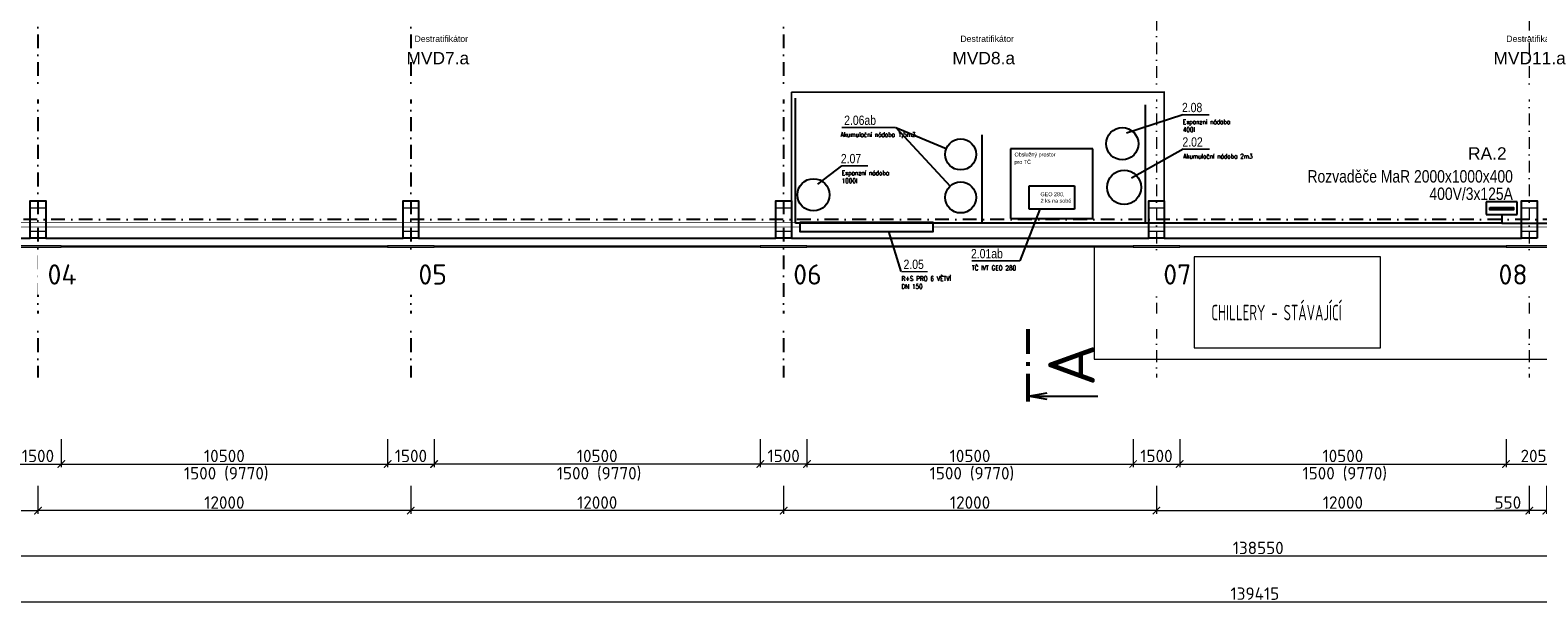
# Model space of a CAD drawing. Header units: millimetres. Extents: x -29085 to 3627694, y -159961 to 2281735.
# Tile 91 of 229: x 243678 to 292204, y 81848 to 100377. Entities that reach past the tile are written whole.
import ezdxf
from ezdxf import colors
from ezdxf.entities.mleader import LeaderData, LeaderLine
from ezdxf.enums import TextEntityAlignment as Align
from ezdxf.math import Vec2, Vec3

# ---------------------------------------------------------------- set-up
doc = ezdxf.new("R2010")
doc.units = ezdxf.units.MM
doc.linetypes.add('DASHDOT', pattern=[25.4, 12.7, -6.35, 0, -6.35])
for name, color, linetype in [('NWT_UT_POZICE', 32, 'Continuous'), ('NWT_UT_PRIV', 1, 'Continuous'), ('NWT_UT_TEXT', 90, 'Continuous'), ('NWT_UT_ZARIZENI', 4, 'Continuous'), ('Přístroje MaR', 1, 'Continuous'), ('UT_POZICE', 1, 'Continuous')]:
    doc.layers.add(name, color=color, linetype=linetype)
doc.styles.add('A99_kota', font='isocpeur.ttf', dxfattribs={"height": 2})
doc.styles.add('A99_popis', font='isocpeur.ttf')
doc.styles.add('ad_popis 100', font='isocpeur.ttf', dxfattribs={"height": 200})
doc.styles.add('ARIAL', font='arial.ttf', dxfattribs={"width": 0.8})
doc.styles.add('ROMANS', font='romans.shx', dxfattribs={"width": 0.8})
doc.styles.get("Standard").update_dxf_attribs({"font": 'arial.ttf'})
doc.linetypes.add('HRANICE1', pattern='A,6.35,-2.54,[133,ltypeshp.shx,S=2.54,R=0,X=-2.54,Y=0],-2.54,25.4', length=36.83)
doc.dimstyles.new('A99_kota_200 new', dxfattribs={"dimscale": 200, "dimtxt": 2, "dimasz": 1.2, "dimexe": 0.5, "dimexo": 1.5, "dimgap": 0.3, "dimtad": 1, "dimdec": 0, "dimzin": 3, "dimdsep": 46, "dimtxsty": 'A99_kota', "dimblk": 'ARCHTICK', "dimcen": 2.5, "dimazin": 2, "dimtfac": 0.75, "dimtdec": 0, "dimtmove": 2, "dimatfit": 0, "dimfxl": 4, "dimfxlon": 1, "dimtolj": 1, "dimtzin": 0, "dimlwd": 5, "dimlwe": 5, "dimarcsym": 0})

# ---------------------------------------------------------------- blocks, each defined once
blk = doc.blocks.new('_ArchTick')
at = {"color": 0, "linetype": 'ByBlock', "const_width": 0.15}
blk.add_lwpolyline([(-0.5, -0.5), (0.5, 0.5)], dxfattribs=at)
blk = doc.blocks.new('*D2408')
at = {"color": 0, "lineweight": 5}
for p, q in [((291929, 85713), (291929, 84813)), ((292479, 85713), (292479, 84813)), ((291929, 84913), (290799, 84913)), ((292479, 84913), (291929, 84913))]:
    blk.add_line(p, q, dxfattribs=at)
at = {"layer": 'Defpoints', "color": 0}
for p in [(291929, 87788), (292479, 87788), (291929, 84913)]:
    blk.add_point(p, dxfattribs=at)
at = {"color": 0, "lineweight": 5, "xscale": 240, "yscale": 240, "zscale": 240, "rotation": 180}
blk.add_blockref('_ArchTick', (291929, 84913), dxfattribs=at)
at = {"color": 0, "lineweight": 5, "xscale": 240, "yscale": 240, "zscale": 240}
blk.add_blockref('_ArchTick', (292479, 84913), dxfattribs=at)
at = {"color": 0, "insert": (291239, 85173), "char_height": 400, "attachment_point": 5, "style": 'A99_kota'}
blk.add_mtext('\\A1;550', dxfattribs=at)
blk = doc.blocks.new('*D2407')
at = {"color": 0, "lineweight": 5}
for p, q in [((267929, 85713), (267929, 84813)), ((279929, 85713), (279929, 84813)), ((279929, 84913), (267929, 84913))]:
    blk.add_line(p, q, dxfattribs=at)
at = {"layer": 'Defpoints', "color": 0}
for p in [(267929, 87788), (279929, 87788), (267929, 84913)]:
    blk.add_point(p, dxfattribs=at)
at = {"color": 0, "lineweight": 5, "xscale": 240, "yscale": 240, "zscale": 240, "rotation": 180}
blk.add_blockref('_ArchTick', (267929, 84913), dxfattribs=at)
at = {"color": 0, "lineweight": 5, "xscale": 240, "yscale": 240, "zscale": 240}
blk.add_blockref('_ArchTick', (279929, 84913), dxfattribs=at)
at = {"color": 0, "insert": (273929, 85173), "char_height": 400, "attachment_point": 5, "style": 'A99_kota'}
blk.add_mtext('\\A1;12000', dxfattribs=at)
blk = doc.blocks.new('*D2406')
at = {"color": 0, "lineweight": 5}
for p, q in [((243929, 85713), (243929, 84813)), ((255929, 85713), (255929, 84813)), ((255929, 84913), (243929, 84913))]:
    blk.add_line(p, q, dxfattribs=at)
at = {"layer": 'Defpoints', "color": 0}
for p in [(243929, 87788), (255929, 87788), (243929, 84913)]:
    blk.add_point(p, dxfattribs=at)
at = {"color": 0, "lineweight": 5, "xscale": 240, "yscale": 240, "zscale": 240, "rotation": 180}
blk.add_blockref('_ArchTick', (243929, 84913), dxfattribs=at)
at = {"color": 0, "lineweight": 5, "xscale": 240, "yscale": 240, "zscale": 240}
blk.add_blockref('_ArchTick', (255929, 84913), dxfattribs=at)
at = {"color": 0, "insert": (249929, 85173), "char_height": 400, "attachment_point": 5, "style": 'A99_kota'}
blk.add_mtext('\\A1;12000', dxfattribs=at)
blk = doc.blocks.new('*U218')
at = {"color": 0, "linetype": 'ByBlock'}
blk.add_line((-11.27, 0), (-11.27, -11.25), dxfattribs=at)
at = {"color": 0, "linetype": 'ByBlock', "const_width": 0.63}
for points in [[(-12.15, 0), (-7.65, 0)], [(-6.39, 0), (-5.76, 0)], [(-4.5, 0), (0, 0)]]:
    blk.add_lwpolyline(points, dxfattribs=at)
at = {"color": 0, "linetype": 'ByBlock'}
blk.add_lwpolyline([(-11.82, -3.1), (-11.27, 0), (-10.72, -3.1)], dxfattribs=at)
at = {"color": 0, "linetype": 'ByBlock', "style": 'A99_popis'}
blk.add_attdef('OZNŘ_1K', (-9.63, -10.73), '', height=5, dxfattribs=at)
at = {"color": 0, "linetype": 'ByBlock', "style": 'A99_popis', "flags": 12}
blk.add_attdef('OZNŘ_2K', text='', height=5, dxfattribs=at).set_placement((444.84, -10.73), align=Align.RIGHT)
blk = doc.blocks.new('*D2379')
at = {"color": 0, "lineweight": 5}
for p, q in [((213389, 82781), (213389, 81881)), ((352804, 82781), (352804, 81881)), ((213389, 81981), (352804, 81981))]:
    blk.add_line(p, q, dxfattribs=at)
at = {"layer": 'Defpoints', "color": 0}
for p in [(213389, 93393), (352804, 93393), (352804, 81981)]:
    blk.add_point(p, dxfattribs=at)
at = {"color": 0, "lineweight": 5, "xscale": 240, "yscale": 240, "zscale": 240, "rotation": 180}
blk.add_blockref('_ArchTick', (213389, 81981), dxfattribs=at)
at = {"color": 0, "lineweight": 5, "xscale": 240, "yscale": 240, "zscale": 240}
blk.add_blockref('_ArchTick', (352804, 81981), dxfattribs=at)
at = {"color": 0, "insert": (283096, 82241), "char_height": 400, "attachment_point": 5, "style": 'A99_kota'}
blk.add_mtext('\\A1;139415', dxfattribs=at)
blk = doc.blocks.new('*D2357')
at = {"color": 0, "lineweight": 5}
for p, q in [((243179, 87213), (243179, 86313)), ((244679, 87213), (244679, 86313)), ((243179, 86413), (244679, 86413))]:
    blk.add_line(p, q, dxfattribs=at)
at = {"layer": 'Defpoints', "color": 0}
for p in [(243179, 93152), (244679, 93152), (244679, 86413)]:
    blk.add_point(p, dxfattribs=at)
at = {"color": 0, "lineweight": 5, "xscale": 240, "yscale": 240, "zscale": 240, "rotation": 180}
blk.add_blockref('_ArchTick', (243179, 86413), dxfattribs=at)
at = {"color": 0, "lineweight": 5, "xscale": 240, "yscale": 240, "zscale": 240}
blk.add_blockref('_ArchTick', (244679, 86413), dxfattribs=at)
at = {"color": 0, "insert": (243929, 86673), "char_height": 400, "attachment_point": 5, "style": 'A99_kota'}
blk.add_mtext('\\A1;1500', dxfattribs=at)
blk = doc.blocks.new('*D2356')
at = {"color": 0, "lineweight": 5}
for p, q in [((255183, 87213), (255183, 86313)), ((256683, 87213), (256683, 86313)), ((255183, 86413), (256683, 86413))]:
    blk.add_line(p, q, dxfattribs=at)
at = {"layer": 'Defpoints', "color": 0}
for p in [(255183, 93151), (256683, 93151), (256683, 86413)]:
    blk.add_point(p, dxfattribs=at)
at = {"color": 0, "lineweight": 5, "xscale": 240, "yscale": 240, "zscale": 240, "rotation": 180}
blk.add_blockref('_ArchTick', (255183, 86413), dxfattribs=at)
at = {"color": 0, "lineweight": 5, "xscale": 240, "yscale": 240, "zscale": 240}
blk.add_blockref('_ArchTick', (256683, 86413), dxfattribs=at)
at = {"color": 0, "insert": (255933, 86673), "char_height": 400, "attachment_point": 5, "style": 'A99_kota'}
blk.add_mtext('\\A1;1500', dxfattribs=at)
blk = doc.blocks.new('*D2355')
at = {"color": 0, "lineweight": 5}
for p, q in [((267179, 87214), (267179, 86314)), ((268679, 87214), (268679, 86314)), ((267179, 86414), (268679, 86414))]:
    blk.add_line(p, q, dxfattribs=at)
at = {"layer": 'Defpoints', "color": 0}
for p in [(267179, 93152), (268679, 93152), (268679, 86414)]:
    blk.add_point(p, dxfattribs=at)
at = {"color": 0, "lineweight": 5, "xscale": 240, "yscale": 240, "zscale": 240, "rotation": 180}
blk.add_blockref('_ArchTick', (267179, 86414), dxfattribs=at)
at = {"color": 0, "lineweight": 5, "xscale": 240, "yscale": 240, "zscale": 240}
blk.add_blockref('_ArchTick', (268679, 86414), dxfattribs=at)
at = {"color": 0, "insert": (267929, 86674), "char_height": 400, "attachment_point": 5, "style": 'A99_kota'}
blk.add_mtext('\\A1;1500', dxfattribs=at)
blk = doc.blocks.new('*D2354')
at = {"color": 0, "lineweight": 5}
for p, q in [((268679, 87213), (268679, 86313)), ((279179, 87213), (279179, 86313)), ((268679, 86413), (279179, 86413))]:
    blk.add_line(p, q, dxfattribs=at)
at = {"layer": 'Defpoints', "color": 0}
for p in [(268679, 93152), (279179, 93152), (279179, 86413)]:
    blk.add_point(p, dxfattribs=at)
at = {"color": 0, "lineweight": 5, "xscale": 240, "yscale": 240, "zscale": 240, "rotation": 180}
blk.add_blockref('_ArchTick', (268679, 86413), dxfattribs=at)
at = {"color": 0, "lineweight": 5, "xscale": 240, "yscale": 240, "zscale": 240}
blk.add_blockref('_ArchTick', (279179, 86413), dxfattribs=at)
at = {"color": 0, "insert": (273929, 86673), "char_height": 400, "attachment_point": 5, "style": 'A99_kota'}
blk.add_mtext('\\A1;10500', dxfattribs=at)
blk = doc.blocks.new('*D2353')
at = {"color": 0, "lineweight": 5}
for p, q in [((279179, 87213), (279179, 86313)), ((280679, 87213), (280679, 86313)), ((279179, 86413), (280679, 86413))]:
    blk.add_line(p, q, dxfattribs=at)
at = {"layer": 'Defpoints', "color": 0}
for p in [(279179, 93152), (280679, 93152), (280679, 86413)]:
    blk.add_point(p, dxfattribs=at)
at = {"color": 0, "lineweight": 5, "xscale": 240, "yscale": 240, "zscale": 240, "rotation": 180}
blk.add_blockref('_ArchTick', (279179, 86413), dxfattribs=at)
at = {"color": 0, "lineweight": 5, "xscale": 240, "yscale": 240, "zscale": 240}
blk.add_blockref('_ArchTick', (280679, 86413), dxfattribs=at)
at = {"color": 0, "insert": (279929, 86673), "char_height": 400, "attachment_point": 5, "style": 'A99_kota'}
blk.add_mtext('\\A1;1500', dxfattribs=at)
blk = doc.blocks.new('*D2352')
at = {"color": 0, "lineweight": 5}
for p, q in [((280679, 87213), (280679, 86313)), ((291179, 87213), (291179, 86313)), ((280679, 86413), (291179, 86413))]:
    blk.add_line(p, q, dxfattribs=at)
at = {"layer": 'Defpoints', "color": 0}
for p in [(280679, 93152), (291179, 93152), (291179, 86413)]:
    blk.add_point(p, dxfattribs=at)
at = {"color": 0, "lineweight": 5, "xscale": 240, "yscale": 240, "zscale": 240, "rotation": 180}
blk.add_blockref('_ArchTick', (280679, 86413), dxfattribs=at)
at = {"color": 0, "lineweight": 5, "xscale": 240, "yscale": 240, "zscale": 240}
blk.add_blockref('_ArchTick', (291179, 86413), dxfattribs=at)
at = {"color": 0, "insert": (285929, 86673), "char_height": 400, "attachment_point": 5, "style": 'A99_kota'}
blk.add_mtext('\\A1;10500', dxfattribs=at)
blk = doc.blocks.new('*D2349')
at = {"color": 0, "lineweight": 5}
for p, q in [((237929, 85713), (237929, 84813)), ((243929, 85713), (243929, 84813)), ((237929, 84913), (243929, 84913))]:
    blk.add_line(p, q, dxfattribs=at)
at = {"layer": 'Defpoints', "color": 0}
for p in [(237929, 89198), (243929, 89198), (243929, 84913)]:
    blk.add_point(p, dxfattribs=at)
at = {"color": 0, "lineweight": 5, "xscale": 240, "yscale": 240, "zscale": 240, "rotation": 180}
blk.add_blockref('_ArchTick', (237929, 84913), dxfattribs=at)
at = {"color": 0, "lineweight": 5, "xscale": 240, "yscale": 240, "zscale": 240}
blk.add_blockref('_ArchTick', (243929, 84913), dxfattribs=at)
at = {"color": 0, "insert": (240929, 85173), "char_height": 400, "attachment_point": 5, "style": 'A99_kota'}
blk.add_mtext('\\A1;6000', dxfattribs=at)
blk = doc.blocks.new('*D2348')
at = {"color": 0, "lineweight": 5}
for p, q in [((255929, 85713), (255929, 84813)), ((267929, 85713), (267929, 84813)), ((267929, 84913), (255929, 84913))]:
    blk.add_line(p, q, dxfattribs=at)
at = {"layer": 'Defpoints', "color": 0}
for p in [(255929, 87788), (267929, 87788), (255929, 84913)]:
    blk.add_point(p, dxfattribs=at)
at = {"color": 0, "lineweight": 5, "xscale": 240, "yscale": 240, "zscale": 240, "rotation": 180}
blk.add_blockref('_ArchTick', (255929, 84913), dxfattribs=at)
at = {"color": 0, "lineweight": 5, "xscale": 240, "yscale": 240, "zscale": 240}
blk.add_blockref('_ArchTick', (267929, 84913), dxfattribs=at)
at = {"color": 0, "insert": (261929, 85173), "char_height": 400, "attachment_point": 5, "style": 'A99_kota'}
blk.add_mtext('\\A1;12000', dxfattribs=at)
blk = doc.blocks.new('*D2347')
at = {"color": 0, "lineweight": 5}
for p, q in [((279929, 85713), (279929, 84813)), ((291929, 85713), (291929, 84813)), ((279929, 84913), (291929, 84913))]:
    blk.add_line(p, q, dxfattribs=at)
at = {"layer": 'Defpoints', "color": 0}
for p in [(279929, 87788), (291929, 87788), (291929, 84913)]:
    blk.add_point(p, dxfattribs=at)
at = {"color": 0, "lineweight": 5, "xscale": 240, "yscale": 240, "zscale": 240, "rotation": 180}
blk.add_blockref('_ArchTick', (279929, 84913), dxfattribs=at)
at = {"color": 0, "lineweight": 5, "xscale": 240, "yscale": 240, "zscale": 240}
blk.add_blockref('_ArchTick', (291929, 84913), dxfattribs=at)
at = {"color": 0, "insert": (285929, 85173), "char_height": 400, "attachment_point": 5, "style": 'A99_kota'}
blk.add_mtext('\\A1;12000', dxfattribs=at)
blk = doc.blocks.new('*D2340')
at = {"color": 0, "lineweight": 5}
for p, q in [((213929, 84253), (213929, 83353)), ((352479, 84253), (352479, 83353)), ((213929, 83453), (352479, 83453))]:
    blk.add_line(p, q, dxfattribs=at)
at = {"layer": 'Defpoints', "color": 0}
for p in [(213929, 89198), (352479, 89198), (352479, 83453)]:
    blk.add_point(p, dxfattribs=at)
at = {"color": 0, "lineweight": 5, "xscale": 240, "yscale": 240, "zscale": 240, "rotation": 180}
blk.add_blockref('_ArchTick', (213929, 83453), dxfattribs=at)
at = {"color": 0, "lineweight": 5, "xscale": 240, "yscale": 240, "zscale": 240}
blk.add_blockref('_ArchTick', (352479, 83453), dxfattribs=at)
at = {"color": 0, "insert": (283204, 83713), "char_height": 400, "attachment_point": 5, "style": 'A99_kota'}
blk.add_mtext('\\A1;138550', dxfattribs=at)
blk = doc.blocks.new('*D2339')
at = {"color": 0, "lineweight": 5}
for p, q in [((244679, 87213), (244679, 86313)), ((255179, 87213), (255179, 86313)), ((244679, 86413), (255179, 86413))]:
    blk.add_line(p, q, dxfattribs=at)
at = {"layer": 'Defpoints', "color": 0}
for p in [(244679, 93413), (255179, 93393), (255179, 86413)]:
    blk.add_point(p, dxfattribs=at)
at = {"color": 0, "lineweight": 5, "xscale": 240, "yscale": 240, "zscale": 240, "rotation": 180}
blk.add_blockref('_ArchTick', (244679, 86413), dxfattribs=at)
at = {"color": 0, "lineweight": 5, "xscale": 240, "yscale": 240, "zscale": 240}
blk.add_blockref('_ArchTick', (255179, 86413), dxfattribs=at)
at = {"color": 0, "insert": (249929, 86673), "char_height": 400, "attachment_point": 5, "style": 'A99_kota'}
blk.add_mtext('\\A1;10500', dxfattribs=at)
blk = doc.blocks.new('*D2338')
at = {"color": 0, "lineweight": 5}
for p, q in [((256679, 87213), (256679, 86313)), ((267179, 87213), (267179, 86313)), ((267179, 86413), (256679, 86413))]:
    blk.add_line(p, q, dxfattribs=at)
at = {"layer": 'Defpoints', "color": 0}
for p in [(256679, 93393), (267179, 93413), (256679, 86413)]:
    blk.add_point(p, dxfattribs=at)
at = {"color": 0, "lineweight": 5, "xscale": 240, "yscale": 240, "zscale": 240, "rotation": 180}
blk.add_blockref('_ArchTick', (256679, 86413), dxfattribs=at)
at = {"color": 0, "lineweight": 5, "xscale": 240, "yscale": 240, "zscale": 240}
blk.add_blockref('_ArchTick', (267179, 86413), dxfattribs=at)
at = {"color": 0, "insert": (261929, 86673), "char_height": 400, "attachment_point": 5, "style": 'A99_kota'}
blk.add_mtext('\\A1;10500', dxfattribs=at)
blk = doc.blocks.new('*D2337')
at = {"color": 0, "lineweight": 5}
for p, q in [((291179, 87213), (291179, 86313)), ((293229, 87213), (293229, 86313)), ((291179, 86413), (293229, 86413))]:
    blk.add_line(p, q, dxfattribs=at)
at = {"layer": 'Defpoints', "color": 0}
for p in [(291179, 93393), (293229, 93393), (293229, 86413)]:
    blk.add_point(p, dxfattribs=at)
at = {"color": 0, "lineweight": 5, "xscale": 240, "yscale": 240, "zscale": 240, "rotation": 180}
blk.add_blockref('_ArchTick', (291179, 86413), dxfattribs=at)
at = {"color": 0, "lineweight": 5, "xscale": 240, "yscale": 240, "zscale": 240}
blk.add_blockref('_ArchTick', (293229, 86413), dxfattribs=at)
at = {"color": 0, "insert": (292204, 86673), "char_height": 400, "attachment_point": 5, "style": 'A99_kota'}
blk.add_mtext('\\A1;2050', dxfattribs=at)

msp = doc.modelspace()

# ---------------------------------------------------------------- hatches: boundary and pattern name
at = {"layer": 'Přístroje MaR'}
msp.add_hatch(color=256, dxfattribs=at).paths.add_polyline_path([(291418.1, 94666.8), (290662.5, 94666.8), (290662.5, 94591.5), (291418.1, 94591.5)])

# ---------------------------------------------------------------- linework, layer by layer
at = {"color": 251, "linetype": 'DASHDOT', "ltscale": 35}
for p, q in [((243929, 194483.3), (243929, 89198.3)), ((255929, 194483.3), (255929, 89198.3)), ((267929, 194483.3), (267929, 89198.3)), ((401278.6, 94283.3), (210329, 94283.3))]:
    msp.add_line(p, q, dxfattribs=at)
at = {"color": 251, "linetype": 'DASHDOT', "lineweight": 5, "ltscale": 30}
for p, q in [((279929, 194483.3), (279929, 89198.3)), ((291929, 194483.3), (291929, 89198.3))]:
    msp.add_line(p, q, dxfattribs=at)
at = {"color": 251, "lineweight": 9, "ltscale": 2}
for p, q in [((267679, 94663.3), (268179, 94663.3)), ((267679, 93903.3), (268179, 93903.3))]:
    msp.add_line(p, q, dxfattribs=at)
at = {"color": 251}
for p, q in [((238179, 93683.3), (243679, 93683.3)), ((238179, 93683.3), (243679, 93683.3)), ((244179, 93683.3), (255679, 93683.3)), ((244179, 93683.3), (255679, 93683.3)), ((256179, 93683.3), (267679, 93683.3)), ((256179, 93683.3), (267679, 93683.3)), ((268179, 93683.3), (279679, 93683.3)), ((268179, 93683.3), (279679, 93683.3)), ((280179, 93683.3), (291679, 93683.3)), ((280179, 93683.3), (291679, 93683.3))]:
    msp.add_line(p, q, dxfattribs=at)
at = {"color": 251, "lineweight": 20}
for p, q in [((244679, 93433.3), (243179, 93433.3)), ((243179, 93393.3), (244679, 93393.3)), ((244679, 93433.3), (244679, 93393.3)), ((244679, 93433.3), (255179, 93433.3)), ((255179, 93393.3), (244679, 93393.3)), ((255179, 93433.3), (255179, 93393.3)), ((256679, 93433.3), (255179, 93433.3)), ((255179, 93393.3), (256679, 93393.3)), ((256679, 93433.3), (256679, 93393.3)), ((256679, 93433.3), (267179, 93433.3)), ((267179, 93393.3), (256679, 93393.3)), ((267179, 93433.3), (267179, 93393.3)), ((268679, 93433.3), (267179, 93433.3)), ((267179, 93393.3), (268679, 93393.3)), ((268679, 93433.3), (268679, 93393.3)), ((268679, 93433.3), (279179, 93433.3)), ((279179, 93393.3), (268679, 93393.3)), ((279179, 93433.3), (279179, 93393.3)), ((280679, 93433.3), (279179, 93433.3)), ((279179, 93393.3), (280679, 93393.3)), ((280679, 93433.3), (280679, 93393.3)), ((280679, 93433.3), (291179, 93433.3)), ((291179, 93393.3), (280679, 93393.3)), ((291179, 93433.3), (291179, 93393.3)), ((293229, 93433.3), (291179, 93433.3)), ((291179, 93393.3), (293229, 93393.3))]:
    msp.add_line(p, q, dxfattribs=at)
at = {"color": 251, "linetype": 'Continuous', "ltscale": 2}
for points in [[(244179, 93683.3), (243679, 93683.3), (243679, 94883.3), (244179, 94883.3)], [(256179, 93683.3), (255679, 93683.3), (255679, 94883.3), (256179, 94883.3)], [(268179, 93683.3), (267679, 93683.3), (267679, 94883.3), (268179, 94883.3)], [(280179, 93683.3), (279679, 93683.3), (279679, 94883.3), (280179, 94883.3)], [(292179, 93683.3), (291679, 93683.3), (291679, 94883.3), (292179, 94883.3)]]:
    msp.add_lwpolyline(points, close=True, dxfattribs=at)
at = {"color": 251, "linetype": 'Continuous', "lineweight": 20, "ltscale": 2}
for points in [[(244179, 94883.3), (243679, 94883.3), (243679, 94663.3), (244179, 94663.3)], [(256179, 94883.3), (255679, 94883.3), (255679, 94663.3), (256179, 94663.3)], [(268179, 94883.3), (267679, 94883.3), (267679, 94663.3), (268179, 94663.3)], [(280179, 94883.3), (279679, 94883.3), (279679, 94663.3), (280179, 94663.3)], [(292179, 94883.3), (291679, 94883.3), (291679, 94663.3), (292179, 94663.3)], [(244179, 93683.3), (243679, 93683.3), (243679, 93903.3), (244179, 93903.3)], [(256179, 93683.3), (255679, 93683.3), (255679, 93903.3), (256179, 93903.3)], [(268179, 93683.3), (267679, 93683.3), (267679, 93903.3), (268179, 93903.3)], [(280179, 93683.3), (279679, 93683.3), (279679, 93903.3), (280179, 93903.3)], [(292179, 93683.3), (291679, 93683.3), (291679, 93903.3), (292179, 93903.3)]]:
    msp.add_lwpolyline(points, close=True, dxfattribs=at)
at = {"color": 251, "ltscale": 2}
msp.add_lwpolyline([(268179, 93683.3), (267679, 93683.3), (267679, 94883.3), (268179, 94883.3)], close=True, dxfattribs=at)
at = {"layer": 'NWT_UT_PRIV', "color": 251, "const_width": 20}
msp.add_lwpolyline([(272747.1, 94041.8), (342319.2, 94041.8)], dxfattribs=at)
at = {"layer": 'NWT_UT_TEXT', "color": 251}
for points in [[(280773.4, 97653.1), (278965.3, 97060.8)], [(271538.4, 97242.2), (273164.8, 96569.8)], [(271538.4, 97242.2), (273286.7, 95358.9)], [(280787.3, 96544.6), (279122.4, 95617.2)], [(269793.7, 96008.1), (269024.2, 95415.9)]]:
    msp.add_lwpolyline(points, dxfattribs=at)
at = {"layer": 'NWT_UT_TEXT', "color": 251, "const_width": 47.4}
for points in [[(280773.4, 97653.1), (281626.3, 97653.1)], [(269799.2, 97242.2), (271538.4, 97242.2)], [(280787.3, 96544.6), (281640.3, 96544.6)], [(269793.7, 96008.1), (270646.7, 96008.1)]]:
    msp.add_lwpolyline(points, dxfattribs=at)
at = {"layer": 'NWT_UT_ZARIZENI', "color": 251}
for p, q in [((277886.3, 96561.4), (275232.3, 96561.4)), ((275232.3, 96561.4), (275232.3, 94316.4)), ((277886.3, 94316.4), (277886.3, 96561.4)), ((275832.3, 94616.4), (275832.3, 95361.4)), ((275832.3, 95361.4), (277286.3, 95361.4)), ((277286.3, 95361.4), (277286.3, 94616.4)), ((275232.3, 94316.4), (277886.3, 94316.4)), ((277286.3, 94616.4), (275832.3, 94616.4))]:
    msp.add_line(p, q, dxfattribs=at)
msp.add_lwpolyline([(268446.5, 94187.8), (268446.5, 93895.8), (272747.1, 93895.8), (272747.1, 94187.8), (268446.5, 94187.8)], dxfattribs=at)
for centre, radius in [((278829.7, 96722.1), 517.8), ((273626.8, 96378.8), 500), ((278888, 95317.5), 550), ((268888.6, 95077.1), 517.8), ((273626.8, 94992.4), 500)]:
    msp.add_circle(centre, radius, dxfattribs=at)
at = {"layer": 'Přístroje MaR'}
for p, q in [((274317.2, 94160.7), (274317.2, 97006.5)), ((291541.4, 94848), (290541.4, 94848)), ((290541.4, 94848), (290541.4, 94448)), ((291541.4, 94448), (291541.4, 94848)), ((291041.4, 94160.7), (268306.7, 94160.7)), ((290541.4, 94448), (291541.4, 94448)), ((291041.4, 94448), (291041.4, 94160.7)), ((291041.4, 94160.7), (343733.6, 94160.7))]:
    msp.add_line(p, q, dxfattribs=at)
msp.add_lwpolyline([(290662.5, 94666.8), (291418.1, 94666.8), (291418.1, 94591.5), (290662.5, 94591.5)], close=True, dxfattribs=at)

# ---------------------------------------------------------------- block references
at = {"color": 251}
ref = msp.add_blockref('*U218', (275796.5, 90850.8), dxfattribs=dict(at, xscale=200, yscale=200, zscale=200, rotation=90))
ref.add_attrib('OZNŘ_1K', 'A', (277942.5, 88924.3), dxfattribs={"color": 0, "linetype": 'ByBlock', "height": 1500, "rotation": 90, "style": 'A99_popis'})

# ---------------------------------------------------------------- texts
at = {"color": 251, "style": 'A99_kota'}
for p in [(249989, 85916), (261989, 85916.8), (273989, 85916), (285989, 85916)]:
    msp.add_text('1500 (9770)', height=400, dxfattribs=at).set_placement(p, align=Align.CENTER)
at = {"color": 251, "lineweight": 0, "insert": (268239, 92838.3), "char_height": 650, "attachment_point": 1, "style": 'ad_popis 100'}
msp.add_mtext_dynamic_manual_height_columns('06', width=832.5, gutter_width=1000, heights=[0], dxfattribs=at)
at = {"layer": 'NWT_UT_POZICE', "color": 251, "style": 'ARIAL', "width": 0.8}
for s, p in [('2.06ab', (269877.5, 97326.4)), ('2.02', (280764.9, 96628.7)), ('2.07', (269771.3, 96092.3))]:
    msp.add_text(s, height=300, rotation=359.9994, dxfattribs=at).set_placement(p)
at = {"layer": 'NWT_UT_TEXT', "color": 251, "char_height": 150, "attachment_point": 1, "style": 'ROMANS'}
for s, width, insert in [('Akumulační nádoba 1,5m3', 2225.336, (269767.1, 97091.1)), ('Expanzní nádoba\\P400l', 1638.982, (280778.2, 97501.9)), ('Akumulační nádoba 2m3', 2225.336, (280792.2, 96393.4)), ('Expanzní nádoba\\P1000l', 1638.982, (269798.6, 95857))]:
    msp.add_mtext_dynamic_manual_height_columns(s, width=width, gutter_width=12.5, heights=[0], dxfattribs=dict(at, insert=insert))
at = {"layer": 'Přístroje MaR'}
for s, height, p in [('Destratifikátor', 200, (256910.5, 99999.7, 31126)), ('Destratifikátor', 200, (274480.5, 99999.7, 31126)), ('Destratifikátor', 200, (292050.5, 99999.7, 31126)), ('MVD7.a', 400, (256799.1, 99277.7, 93378)), ('MVD8.a', 400, (274369.1, 99277.7, 93378)), ('MVD11.a', 400, (291939.1, 99277.7, 93378)), ('RA.2', 400, (290577.7, 96207.4, 93378))]:
    msp.add_text(s, height=height, dxfattribs=at).set_placement(p, align=Align.CENTER)
at = {"layer": 'Přístroje MaR', "width": 0.8}
for s, p in [('Rozvaděče MaR 2000x1000x400', (291399.8, 95472, 31126)), ('400V/3x125A', (291399.8, 94910.5, 31126))]:
    msp.add_text(s, height=400, dxfattribs=at).set_placement(p, align=Align.RIGHT)
at = {"layer": 'UT_POZICE', "color": 251, "linetype": 'Continuous', "style": 'ARIAL', "width": 0.8}
for s, p in [('Obslužný prostor', (275360.3, 96311.3)), ('pro TČ', (275357.8, 96071.5)), ('GEO 280,', (276195.3, 95031.7)), ('2 ks na sobě', (276198.6, 94822.8))]:
    msp.add_text(s, height=125, rotation=0.0006, dxfattribs=at).set_placement(p)

# ---------------------------------------------------------------- dimensions: what is measured, and where the dimension line sits
at = {"color": 251}
for base, p1, p2, picture, middle in [((268679, 86414), (267179, 93152.4), (268679, 93152.4), '*D2355', (267929, 86674)), ((279179, 86413.3), (268679, 93151.6), (279179, 93151.6), '*D2354', (273929, 86673.3)), ((352479, 83453.3), (213929, 89198.3), (352479, 89198.3), '*D2340', (283204, 83713.3)), ((243929, 84913.3), (237929, 89198.3), (243929, 89198.3), '*D2349', (240929, 85173.3)), ((291929, 84913.3), (279929, 87788.3), (291929, 87788.3), '*D2347', (285929, 85173.3))]:
    dim = msp.add_linear_dim(base=base, p1=p1, p2=p2, dimstyle='A99_kota_200 new', override={"dimscale": 1, "dimtix": 1, "dimtofl": 1, "dimtmove": 1, "dimatfit": 1}, dxfattribs=at)
    dim.commit()
    dim.dimension.update_dxf_attribs({"geometry": picture, "text_midpoint": middle})
for base, p1, p2, picture, middle in [((243929, 84913.3), (255929, 87788.3), (243929, 87788.3), '*D2406', (249929, 85173.3)), ((255929, 84913.3), (267929, 87788.3), (255929, 87788.3), '*D2348', (261929, 85173.3)), ((267929, 84913.3), (279929, 87788.3), (267929, 87788.3), '*D2407', (273929, 85173.3))]:
    dim = msp.add_linear_dim(base=base, p1=p1, p2=p2, angle=180, dimstyle='A99_kota_200 new', override={"dimscale": 1, "dimtix": 1, "dimtofl": 1, "dimtmove": 1, "dimatfit": 1}, dxfattribs=at)
    dim.commit()
    dim.dimension.update_dxf_attribs({"geometry": picture, "text_midpoint": middle})
dim = msp.add_linear_dim(base=(291929, 84913.3), p1=(292479, 87788.3), p2=(291929, 87788.3), angle=180, dimstyle='A99_kota_200 new', override={"dimscale": 1, "dimtix": 1, "dimtofl": 1, "dimtmove": 1, "dimatfit": 1}, dxfattribs=at)
dim.commit()
dim.dimension.update_dxf_attribs({"geometry": '*D2408', "text_midpoint": (291239, 85248.3), "dimtype": 160})

# ---------------------------------------------------------------- next in the draw order: texts
at = {"color": 251, "lineweight": 0, "char_height": 650, "attachment_point": 1, "style": 'ad_popis 100', "bg_fill": 2}
for s, insert in [('04', (244239, 92838.3)), ('05', (256174.1, 92838.3)), ('07', (280149, 92838.3)), ('08', (290939, 92838.3))]:
    msp.add_mtext_dynamic_manual_height_columns(s, width=832.5, gutter_width=1000, heights=[0], dxfattribs=dict(at, insert=insert))

# ---------------------------------------------------------------- next in the draw order: leaders
at = {"color": 251, "lineweight": 9}
ml = msp.add_multileader_mtext('Standard', dxfattribs=at)
ml.set_content('\\A1;{\\C256;výměna vrat}', color=1, style='A99_popis')
ml.set_leader_properties(color=256, linetype='ByLayer', lineweight=-1)
ml.build(insert=Vec2(0, 0))
ml.multileader.update_dxf_attribs({"dogleg_length": 1, "arrow_head_size": 200, "scale": 200})
ctx = ml.context
ctx.base_point, ctx.scale, ctx.char_height, ctx.arrow_head_size, ctx.landing_gap_size, ctx.plane_origin = Vec3(214859, 98293.3), 200, 400, 200, 250, Vec3(217664, 89257.5)
notes = []
notes.append((ctx, [(0, (1, 1, 0), (214214, 98293.3), (1, 0), 645, [(0, [(213694, 98293.3)], 0, [])])]))
ctx.mtext.insert, ctx.mtext.width, ctx.mtext.defined_height, ctx.mtext.flow_direction = Vec3(215109, 98553.3), 3255, 1693.3, 5
ctx.mtext.has_bg_fill, ctx.mtext.bg_color, ctx.mtext.bg_scale_factor, ctx.mtext.bg_transparency, ctx.mtext.use_window_bg_color = 1, -1073741824, 1, 0, 1
for ctx, leaders in notes:
    for number, flags, end, landing, length, lines in leaders:
        leader = LeaderData()
        leader.index, (leader.has_last_leader_line, leader.has_dogleg_vector, leader.attachment_direction) = number, flags
        leader.last_leader_point, leader.dogleg_vector, leader.dogleg_length = Vec3(end), Vec3(landing), length
        for number, points, colour, breaks in lines:
            line = LeaderLine()
            line.index, line.vertices, line.color, line.breaks = number, Vec3.list(points), colors.encode_raw_color(colour), breaks
            leader.lines.append(line)
        ctx.leaders.append(leader)

# ---------------------------------------------------------------- next in the draw order: linework, layer by layer
at = {"layer": 'NWT_UT_PRIV', "color": 251, "const_width": 20}
for points in [[(268446.5, 94187.8), (214645.3, 94187.8), (214645.3, 117929.9), (238443.2, 117929.9), (238443.2, 121433.3), (280595.8, 121433.3)], [(268446.5, 94041.8), (217723.2, 94041.8), (214447.1, 94041.8), (214447.1, 118133.1), (344858, 118133.1)]]:
    msp.add_lwpolyline(points, dxfattribs=at)
at = {"layer": 'NWT_UT_ZARIZENI', "color": 251, "const_width": 50}
for points in [[(268179, 93683.3), (268179, 98383.3)], [(268179, 98383.3), (280179, 98383.3), (280179, 93903.3)]]:
    msp.add_lwpolyline(points, dxfattribs=at)
at = {"layer": 'Přístroje MaR'}
for p, q in [((268306.7, 94160.7), (268306.7, 98187)), ((279573, 94160.7), (279573, 97973.6))]:
    msp.add_line(p, q, dxfattribs=at)

# ---------------------------------------------------------------- next in the draw order: texts
at = {"layer": 'NWT_UT_POZICE', "color": 251, "style": 'ARIAL', "width": 0.8}
msp.add_text('2.08', height=300, rotation=359.9994, dxfattribs=at).set_placement((280750.9, 97737.2))

# ---------------------------------------------------------------- next in the draw order: dimensions: what is measured, and where the dimension line sits
at = {"color": 251}
for base, p1, p2, picture, middle in [((352804, 81981.1), (213389, 93393.3), (352804, 93393.3), '*D2379', (283096.5, 82241.1)), ((255179, 86413.3), (244679, 93413.3), (255179, 93393.3), '*D2339', (249929, 86673.3)), ((293229, 86413.3), (291179, 93393.3), (293229, 93393.3), '*D2337', (292204, 86673.3)), ((244679, 86413.3), (243179, 93151.6), (244679, 93151.6), '*D2357', (243929, 86673.3)), ((256683.2, 86412.5), (255183.2, 93150.9), (256683.2, 93150.9), '*D2356', (255933.2, 86672.5)), ((280679, 86413.3), (279179, 93151.6), (280679, 93151.6), '*D2353', (279929, 86673.3)), ((291179, 86413.3), (280679, 93151.6), (291179, 93151.6), '*D2352', (285929, 86673.3))]:
    dim = msp.add_linear_dim(base=base, p1=p1, p2=p2, dimstyle='A99_kota_200 new', override={"dimscale": 1, "dimtix": 1, "dimtofl": 1, "dimtmove": 1, "dimatfit": 1}, dxfattribs=at)
    dim.commit()
    dim.dimension.update_dxf_attribs({"geometry": picture, "text_midpoint": middle})
dim = msp.add_linear_dim(base=(256679, 86413.3), p1=(267179, 93413.3), p2=(256679, 93393.3), angle=180, dimstyle='A99_kota_200 new', override={"dimscale": 1, "dimtix": 1, "dimtofl": 1, "dimtmove": 1, "dimatfit": 1}, dxfattribs=at)
dim.commit()
dim.dimension.update_dxf_attribs({"geometry": '*D2338', "text_midpoint": (261929, 86673.3)})

# ---------------------------------------------------------------- next in the draw order: leaders
at = {"color": 251, "lineweight": 9}
ml = msp.add_multileader_mtext('Standard', dxfattribs=at)
ml.set_content('\\A1;{\\C256;demontáž stěnových panelů PUR, tl.40mm, včetně výplní otvorů a klempířských výrobků}', color=1, style='A99_popis')
ml.set_leader_properties(color=256, linetype='ByLayer', lineweight=-1)
ml.build(insert=Vec2(0, 0))
ml.multileader.update_dxf_attribs({"dogleg_length": 1, "arrow_head_size": 300, "scale": 200})
ctx = ml.context
ctx.base_point, ctx.scale, ctx.char_height, ctx.arrow_head_size, ctx.landing_gap_size, ctx.plane_origin = Vec3(215334, 90928.3), 200, 500, 300, 250, Vec3(228554, 84072.2)
notes = []
notes.append((ctx, [(0, (1, 1, 0), (231519, 90928.3), (-1, 0), 585, [(0, [(231519, 93393.3)], 0, [])])]))
ctx.mtext.insert, ctx.mtext.width, ctx.mtext.flow_direction = Vec3(215584, 91253.3), 15225, 5
ctx.mtext.has_bg_fill, ctx.mtext.bg_color, ctx.mtext.bg_scale_factor, ctx.mtext.bg_transparency, ctx.mtext.use_window_bg_color = 1, -1073741824, 1, 0, 1
for ctx, leaders in notes:
    for number, flags, end, landing, length, lines in leaders:
        leader = LeaderData()
        leader.index, (leader.has_last_leader_line, leader.has_dogleg_vector, leader.attachment_direction) = number, flags
        leader.last_leader_point, leader.dogleg_vector, leader.dogleg_length = Vec3(end), Vec3(landing), length
        for number, points, colour, breaks in lines:
            line = LeaderLine()
            line.index, line.vertices, line.color, line.breaks = number, Vec3.list(points), colors.encode_raw_color(colour), breaks
            leader.lines.append(line)
        ctx.leaders.append(leader)

# ---------------------------------------------------------------- next in the draw order: linework, layer by layer
at = {"color": 251, "linetype": 'HRANICE1', "lineweight": 20, "ltscale": 10}
msp.add_lwpolyline([(277929, 93393.3), (277929, 89783.3), (351419, 89783.3), (351419, 93283.3)], dxfattribs=at)
at = {"color": 251, "linetype": 'Continuous', "lineweight": 5, "ltscale": 100}
msp.add_lwpolyline([(281138.9, 93078.1), (281138.9, 90155.8), (287136.5, 90155.8), (287136.5, 93078.1)], close=True, dxfattribs=at)
at = {"layer": 'NWT_UT_TEXT', "color": 251}
for points in [[(275537, 92950.3), (276184.3, 94616.4)], [(271717.4, 92606.3), (271314.6, 93895.8)]]:
    msp.add_lwpolyline(points, dxfattribs=at)
at = {"layer": 'NWT_UT_TEXT', "color": 251, "const_width": 47.4}
for points in [[(273982.7, 92950.3), (275537, 92950.3)], [(271717.4, 92606.3), (272570.4, 92606.3)]]:
    msp.add_lwpolyline(points, dxfattribs=at)

# ---------------------------------------------------------------- next in the draw order: texts
at = {"color": 251, "lineweight": 5, "ltscale": 5, "style": 'A99_popis', "width": 0.6}
msp.add_text('CHILLERY - STÁVAJÍCÍ', height=500, dxfattribs=at).set_placement((281696.6, 91037.8))
at = {"layer": 'NWT_UT_POZICE', "color": 251, "style": 'ARIAL', "width": 0.8}
for s, p in [('2.01ab', (273960.2, 93034.4)), ('2.05', (271789.2, 92690.4))]:
    msp.add_text(s, height=300, rotation=359.9994, dxfattribs=at).set_placement(p)
at = {"layer": 'NWT_UT_TEXT', "color": 251, "char_height": 150, "attachment_point": 1, "style": 'ROMANS'}
for s, width, heights, insert in [('TČ IVT GEO 280', 1638.982, [0], (273987.5, 92799.1)), ('R+S PRO 6 VĚTVÍ\\PDN 150', 2433.951, [664.7], (271722.2, 92455.1))]:
    msp.add_mtext_dynamic_manual_height_columns(s, width=width, gutter_width=12.5, heights=heights, dxfattribs=dict(at, insert=insert))

doc.saveas('drawing.dxf')
